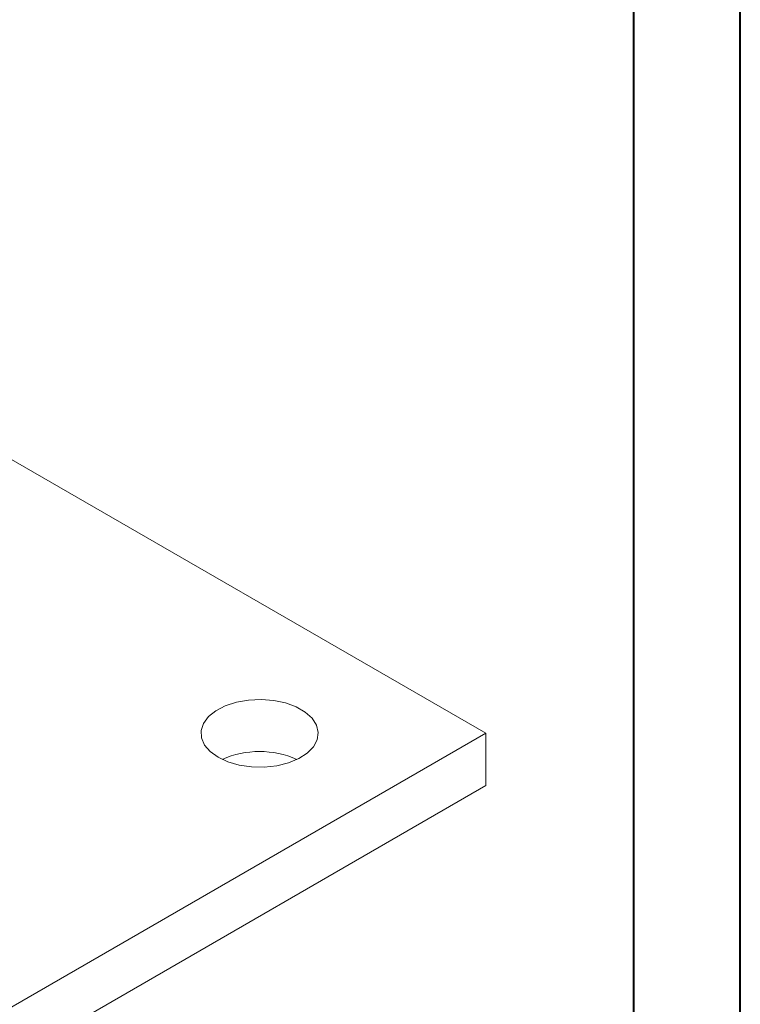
# Model space of a CAD drawing. Header units: millimetres. Extents: x 0 to 210, y 0 to 297.
# Tile 12 of 38: x 176 to 210, y 108 to 154. Entities that reach past the tile are written whole.
import ezdxf

# ---------------------------------------------------------------- set-up
doc = ezdxf.new("R2010")
doc.units = ezdxf.units.MM

msp = doc.modelspace()

# ---------------------------------------------------------------- linework, layer by layer
at = {"color": 7, "linetype": 'Continuous', "lineweight": 40}
for p, q in [((210.079, 0.215), (210.079, 297.215)), ((205.079, 5.215), (205.079, 292.215))]:
    msp.add_line(p, q, dxfattribs=at)
at = {"color": 7, "linetype": 'Continuous', "lineweight": 15}
for p, q in [((198.144, 120.463), (174.782, 133.949)), ((169.86, 104.134), (198.144, 120.463)), ((198.144, 120.463), (198.144, 118.013)), ((169.86, 101.685), (198.144, 118.013))]:
    msp.add_line(p, q, dxfattribs=at)
at = {"color": 7, "linetype": 'Continuous', "lineweight": 15, "flags": 128}
msp.add_lwpolyline([(185.593, 119.34), (186.056, 119.125), (186.589, 118.972), (187.166, 118.89), (187.76, 118.88), (188.344, 118.945), (188.891, 119.081), (189.374, 119.281), (189.771, 119.536), (190.063, 119.835), (190.238, 120.163), (190.286, 120.506), (190.206, 120.846), (190.001, 121.168), (189.681, 121.457), (189.26, 121.7), (188.759, 121.885), (188.201, 122.003), (187.612, 122.05), (187.019, 122.022), (186.451, 121.921), (185.933, 121.752), (185.49, 121.523), (185.143, 121.244), (184.908, 120.929), (184.796, 120.591), (184.812, 120.248), (184.956, 119.915), (185.22, 119.608), (185.593, 119.34)], dxfattribs=at)
at = {"color": 7, "linetype": 'Continuous', "lineweight": 15}
msp.add_arc((187.537, 115.298), 4.311, 66.0544, 113.9456, dxfattribs=at)

doc.saveas('drawing.dxf')
